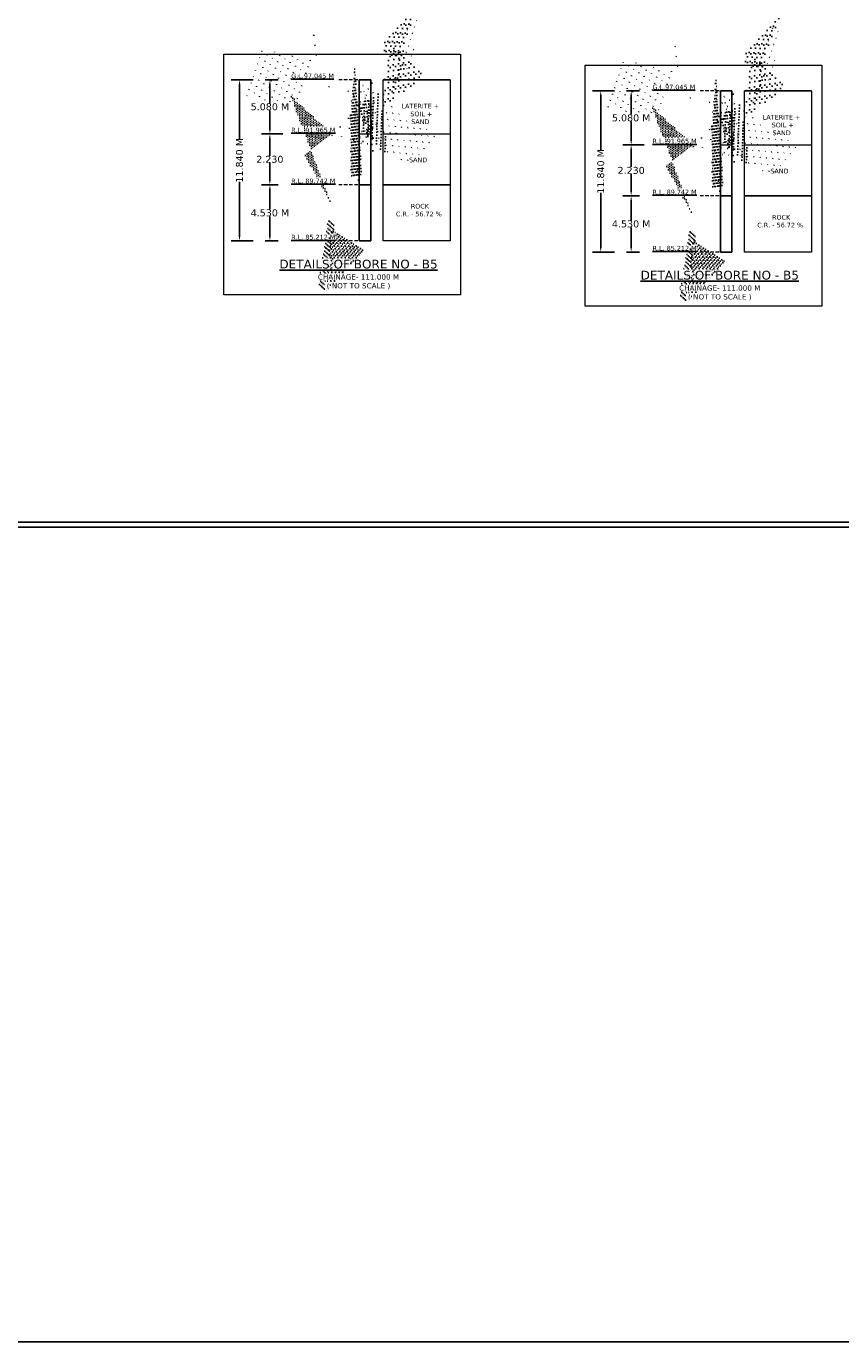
# Model space of a CAD drawing. Header units: millimetres. Extents: x -7746077780 to -3844657605, y -13315294818 to -6656873469.
# Tile 39 of 129: x -3872047993 to -3872018621, y -6657963078 to -6657915637. Entities that reach past the tile are written whole.
import ezdxf

# ---------------------------------------------------------------- set-up
doc = ezdxf.new("R2010")
doc.units = ezdxf.units.MM
doc.header["$MEASUREMENT"] = 0
doc.header["$PDMODE"] = 2
doc.linetypes.add('HIDDEN', pattern=[0.375, 0.25, -0.125])
doc.layers.add('TEX', color=6, linetype='Continuous')
doc.layers.add('TEXT', color=7, linetype='Continuous')
doc.styles.get("Standard").update_dxf_attribs({"font": 'verdana.ttf', "height": 250})
doc.dimstyles.new('Copy of ISO-25--------4', dxfattribs={"dimtxt": 200, "dimasz": 150, "dimexe": 300, "dimexo": 300, "dimgap": 0.02, "dimtad": 0, "dimtih": 1, "dimtoh": 1, "dimdec": 0, "dimlfac": 4, "dimdsep": 46, "dimtxsty": 'Standard', "dimcen": 150, "dimclrd": 1, "dimclre": 1, "dimclrt": 1, "dimadec": 0, "dimazin": 0, "dimtfac": 1, "dimtdec": 0, "dimtmove": 2, "dimatfit": 3, "dimfxl": 0, "dimarcsym": 0})
doc.dimstyles.new('ISO-25--------2', dxfattribs={"dimtxt": 200, "dimasz": 150, "dimexe": 300, "dimexo": 300, "dimgap": 0.02, "dimtad": 0, "dimtih": 1, "dimtoh": 1, "dimdec": 0, "dimlfac": 2, "dimdsep": 46, "dimtxsty": 'Standard', "dimcen": 150, "dimclrd": 1, "dimclre": 1, "dimclrt": 1, "dimadec": 0, "dimazin": 0, "dimtfac": 1, "dimtdec": 0, "dimtmove": 2, "dimatfit": 3, "dimfxl": 0, "dimarcsym": 0})

# ---------------------------------------------------------------- blocks, each defined once
blk = doc.blocks.new('*D643')
at = {"layer": 'Defpoints', "color": 0, "ltscale": 20, "transparency": 16777216}
for p in [(-3872026647.810791, -6657917964.321878), (-3872026177.144903, -6657917964.321878), (-3872025408.636641, -6657919915.450439)]:
    blk.add_point(p, dxfattribs=at)
at = {"layer": 'TEX', "color": 1, "lineweight": -2, "ltscale": 20, "transparency": 16777216}
for p, q in [((-3872026347.810791, -6657917964.321878), (-3872025877.144903, -6657917964.321878)), ((-3872026177.144903, -6657918114.321878), (-3872026177.144903, -6657918809.15763)), ((-3872026177.144903, -6657919765.450439), (-3872026177.144903, -6657919070.614688)), ((-3872025708.636641, -6657919915.450439), (-3872026477.144903, -6657919915.450439))]:
    blk.add_line(p, q, dxfattribs=at)
at = {"layer": 'TEX', "color": 1, "ltscale": 20, "transparency": 16777216}
for points in [[(-3872026202.144903, -6657918114.321878), (-3872026152.144903, -6657918114.321878), (-3872026177.144903, -6657917964.321878)], [(-3872026202.144903, -6657919765.450439), (-3872026152.144903, -6657919765.450439), (-3872026177.144903, -6657919915.450439)]]:
    blk.add_solid(points, dxfattribs=at)
at = {"layer": 'TEX', "color": 1, "ltscale": 20, "transparency": 16777216, "insert": (-3872026177.144902, -6657918939.88616), "char_height": 250, "attachment_point": 5}
blk.add_mtext('5.080 M', dxfattribs=at)
blk = doc.blocks.new('*D644')
at = {"layer": 'Defpoints', "color": 0, "ltscale": 20, "transparency": 16777216}
for p in [(-3872026479.060791, -6657917964.321878), (-3872027274.76513, -6657923777.871449), (-3872026479.060792, -6657923777.871449)]:
    blk.add_point(p, dxfattribs=at)
at = {"layer": 'TEX', "color": 1, "lineweight": -2, "ltscale": 20, "transparency": 16777216}
for p, q in [((-3872026779.060791, -6657917964.321878), (-3872027574.76513, -6657917964.321878)), ((-3872027274.76513, -6657918114.321878), (-3872027274.76513, -6657920096.815414)), ((-3872027274.76513, -6657923627.871449), (-3872027274.76513, -6657921645.377913)), ((-3872026779.060792, -6657923777.871449), (-3872027574.76513, -6657923777.871449))]:
    blk.add_line(p, q, dxfattribs=at)
at = {"layer": 'TEX', "color": 1, "ltscale": 20, "transparency": 16777216}
for points in [[(-3872027299.76513, -6657918114.321878), (-3872027249.76513, -6657918114.321878), (-3872027274.76513, -6657917964.321878)], [(-3872027299.76513, -6657923627.871449), (-3872027249.76513, -6657923627.871449), (-3872027274.76513, -6657923777.871449)]]:
    blk.add_solid(points, dxfattribs=at)
at = {"layer": 'TEX', "color": 1, "ltscale": 20, "transparency": 16777216, "insert": (-3872027274.765129, -6657920871.096664), "char_height": 250, "width": 3092.240050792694, "attachment_point": 5, "rotation": 90}
blk.add_mtext('11.840 M', dxfattribs=at)
blk = doc.blocks.new('*D645')
at = {"layer": 'Defpoints', "color": 0, "ltscale": 20, "transparency": 16777216}
for p in [(-3872026647.810792, -6657921753.815369), (-3872026177.144903, -6657921753.815369), (-3872026647.810791, -6657923777.871449)]:
    blk.add_point(p, dxfattribs=at)
at = {"layer": 'TEX', "color": 1, "lineweight": -2, "ltscale": 20, "transparency": 16777216}
for p, q in [((-3872026347.810792, -6657921753.815369), (-3872025877.144903, -6657921753.815369)), ((-3872026177.144903, -6657921903.815369), (-3872026177.144903, -6657922635.618572)), ((-3872026177.144903, -6657923627.871449), (-3872026177.144903, -6657922896.068243)), ((-3872026347.810791, -6657923777.871449), (-3872025877.144903, -6657923777.871449))]:
    blk.add_line(p, q, dxfattribs=at)
at = {"layer": 'TEX', "color": 1, "ltscale": 20, "transparency": 16777216}
for points in [[(-3872026202.144903, -6657921903.815369), (-3872026152.144903, -6657921903.815369), (-3872026177.144903, -6657921753.815369)], [(-3872026202.144903, -6657923627.871449), (-3872026152.144903, -6657923627.871449), (-3872026177.144903, -6657923777.871449)]]:
    blk.add_solid(points, dxfattribs=at)
at = {"layer": 'TEX', "color": 1, "ltscale": 20, "transparency": 16777216, "insert": (-3872026177.144903, -6657922765.843409), "char_height": 250, "width": 2455.95475435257, "attachment_point": 5}
blk.add_mtext('4.530 M', dxfattribs=at)
blk = doc.blocks.new('*D646')
at = {"color": 1, "lineweight": -2, "ltscale": 20, "transparency": 16777216}
for p, q in [((-3872026175.963263, -6657919915.450439), (-3872026478.463263, -6657919915.450439)), ((-3872026178.463263, -6657920065.450439), (-3872026178.463263, -6657920704.408069)), ((-3872026178.463263, -6657921603.815369), (-3872026178.463263, -6657920964.857739)), ((-3872026175.963263, -6657921753.815369), (-3872026478.463263, -6657921753.815369))]:
    blk.add_line(p, q, dxfattribs=at)
at = {"color": 1, "ltscale": 20, "transparency": 16777216}
for points in [[(-3872026203.463263, -6657920065.450439), (-3872026153.463263, -6657920065.450439), (-3872026178.463263, -6657919915.450439)], [(-3872026203.463263, -6657921603.815369), (-3872026153.463263, -6657921603.815369), (-3872026178.463263, -6657921753.815369)]]:
    blk.add_solid(points, dxfattribs=at)
at = {"layer": 'Defpoints', "color": 0, "ltscale": 20, "transparency": 16777216}
for p in [(-3872022958.05292, -6657919915.450439), (-3872026178.463263, -6657921753.815369), (-3872022958.052918, -6657921753.815369)]:
    blk.add_point(p, dxfattribs=at)
at = {"color": 1, "lineweight": 13, "ltscale": 20, "transparency": 16777216, "insert": (-3872026178.463262, -6657920834.632905), "char_height": 250, "width": 1834.755719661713, "attachment_point": 5}
blk.add_mtext('2.230', dxfattribs=at)
blk = doc.blocks.new('*D663')
at = {"layer": 'Defpoints', "color": 0, "ltscale": 20, "transparency": 16777216}
for p in [(-3872039677.810791, -6657917564.321878), (-3872039207.144903, -6657917564.321878), (-3872038438.636641, -6657919515.450439)]:
    blk.add_point(p, dxfattribs=at)
at = {"layer": 'TEX', "color": 1, "lineweight": -2, "ltscale": 20, "transparency": 16777216}
for p, q in [((-3872039377.810791, -6657917564.321878), (-3872038907.144903, -6657917564.321878)), ((-3872039207.144903, -6657917714.321878), (-3872039207.144903, -6657918409.15763)), ((-3872039207.144903, -6657919365.450439), (-3872039207.144903, -6657918670.614688)), ((-3872038738.636641, -6657919515.450439), (-3872039507.144903, -6657919515.450439))]:
    blk.add_line(p, q, dxfattribs=at)
at = {"layer": 'TEX', "color": 1, "ltscale": 20, "transparency": 16777216}
for points in [[(-3872039232.144903, -6657917714.321878), (-3872039182.144903, -6657917714.321878), (-3872039207.144903, -6657917564.321878)], [(-3872039232.144903, -6657919365.450439), (-3872039182.144903, -6657919365.450439), (-3872039207.144903, -6657919515.450439)]]:
    blk.add_solid(points, dxfattribs=at)
at = {"layer": 'TEX', "color": 1, "ltscale": 20, "transparency": 16777216, "insert": (-3872039207.144902, -6657918539.88616), "char_height": 250, "attachment_point": 5}
blk.add_mtext('5.080 M', dxfattribs=at)
blk = doc.blocks.new('*D664')
at = {"layer": 'Defpoints', "color": 0, "ltscale": 20, "transparency": 16777216}
for p in [(-3872039509.060791, -6657917564.321878), (-3872040304.76513, -6657923377.871449), (-3872039509.060792, -6657923377.871449)]:
    blk.add_point(p, dxfattribs=at)
at = {"layer": 'TEX', "color": 1, "lineweight": -2, "ltscale": 20, "transparency": 16777216}
for p, q in [((-3872039809.060791, -6657917564.321878), (-3872040604.76513, -6657917564.321878)), ((-3872040304.76513, -6657917714.321878), (-3872040304.76513, -6657919696.815414)), ((-3872040304.76513, -6657923227.871449), (-3872040304.76513, -6657921245.377913)), ((-3872039809.060792, -6657923377.871449), (-3872040604.76513, -6657923377.871449))]:
    blk.add_line(p, q, dxfattribs=at)
at = {"layer": 'TEX', "color": 1, "ltscale": 20, "transparency": 16777216}
for points in [[(-3872040329.76513, -6657917714.321878), (-3872040279.76513, -6657917714.321878), (-3872040304.76513, -6657917564.321878)], [(-3872040329.76513, -6657923227.871449), (-3872040279.76513, -6657923227.871449), (-3872040304.76513, -6657923377.871449)]]:
    blk.add_solid(points, dxfattribs=at)
at = {"layer": 'TEX', "color": 1, "ltscale": 20, "transparency": 16777216, "insert": (-3872040304.765129, -6657920471.096664), "char_height": 250, "width": 3092.240050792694, "attachment_point": 5, "rotation": 90}
blk.add_mtext('11.840 M', dxfattribs=at)
blk = doc.blocks.new('*D665')
at = {"layer": 'Defpoints', "color": 0, "ltscale": 20, "transparency": 16777216}
for p in [(-3872039677.810792, -6657921353.815369), (-3872039207.144903, -6657921353.815369), (-3872039677.810791, -6657923377.871449)]:
    blk.add_point(p, dxfattribs=at)
at = {"layer": 'TEX', "color": 1, "lineweight": -2, "ltscale": 20, "transparency": 16777216}
for p, q in [((-3872039377.810792, -6657921353.815369), (-3872038907.144903, -6657921353.815369)), ((-3872039207.144903, -6657921503.815369), (-3872039207.144903, -6657922235.618572)), ((-3872039207.144903, -6657923227.871449), (-3872039207.144903, -6657922496.068243)), ((-3872039377.810791, -6657923377.871449), (-3872038907.144903, -6657923377.871449))]:
    blk.add_line(p, q, dxfattribs=at)
at = {"layer": 'TEX', "color": 1, "ltscale": 20, "transparency": 16777216}
for points in [[(-3872039232.144903, -6657921503.815369), (-3872039182.144903, -6657921503.815369), (-3872039207.144903, -6657921353.815369)], [(-3872039232.144903, -6657923227.871449), (-3872039182.144903, -6657923227.871449), (-3872039207.144903, -6657923377.871449)]]:
    blk.add_solid(points, dxfattribs=at)
at = {"layer": 'TEX', "color": 1, "ltscale": 20, "transparency": 16777216, "insert": (-3872039207.144903, -6657922365.843409), "char_height": 250, "width": 2455.95475435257, "attachment_point": 5}
blk.add_mtext('4.530 M', dxfattribs=at)
blk = doc.blocks.new('*D666')
at = {"color": 1, "lineweight": -2, "ltscale": 20, "transparency": 16777216}
for p, q in [((-3872039205.963263, -6657919515.450439), (-3872039508.463263, -6657919515.450439)), ((-3872039208.463263, -6657919665.450439), (-3872039208.463263, -6657920304.408069)), ((-3872039208.463263, -6657921203.815369), (-3872039208.463263, -6657920564.857739)), ((-3872039205.963263, -6657921353.815369), (-3872039508.463263, -6657921353.815369))]:
    blk.add_line(p, q, dxfattribs=at)
at = {"color": 1, "ltscale": 20, "transparency": 16777216}
for points in [[(-3872039233.463263, -6657919665.450439), (-3872039183.463263, -6657919665.450439), (-3872039208.463263, -6657919515.450439)], [(-3872039233.463263, -6657921203.815369), (-3872039183.463263, -6657921203.815369), (-3872039208.463263, -6657921353.815369)]]:
    blk.add_solid(points, dxfattribs=at)
at = {"layer": 'Defpoints', "color": 0, "ltscale": 20, "transparency": 16777216}
for p in [(-3872035988.05292, -6657919515.450439), (-3872039208.463263, -6657921353.815369), (-3872035988.052918, -6657921353.815369)]:
    blk.add_point(p, dxfattribs=at)
at = {"color": 1, "lineweight": 13, "ltscale": 20, "transparency": 16777216, "insert": (-3872039208.463262, -6657920434.632905), "char_height": 250, "width": 1834.755719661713, "attachment_point": 5}
blk.add_mtext('2.230', dxfattribs=at)

msp = doc.modelspace()

# ---------------------------------------------------------------- hatches: boundary and pattern name
at = {"layer": 'TEX', "ltscale": 20}
h = msp.add_hatch(dxfattribs=at)
h.set_pattern_fill('AR-CONC', color=0, scale=31.640625, style=0)
h.set_pattern_definition([(49.99999999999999, (-604709191.9335656, -1040618033.493619), (226.9456046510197, -19.85516770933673), [23.73046875, -261.0351562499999]), (355, (-604709191.9335656, -1040618033.493619), (-43.90178915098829, 237.9982923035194), [18.98437500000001, -208.8281250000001]), (100.4513999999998, (-604709173.0214329, -1040618035.148213), (183.0439840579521, 218.1429801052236), [20.16779449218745, -221.8457463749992]), (46.18420000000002, (-604709191.9335656, -1040617970.212369), (337.6817380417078, -52.3712506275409), [35.59570312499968, -391.5527343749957]), (96.63559999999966, (-604709163.7934246, -1040617974.576657), (295.7331216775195, 308.216982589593), [30.25169268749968, -332.7685664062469]), (351.1842000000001, (-604709191.9335656, -1040617970.212369), (295.7328810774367, 308.2172135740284), [28.47656250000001, -313.2421875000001]), (21, (-604709160.2929401, -1040617986.032681), (188.865121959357, -127.3911333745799), [23.73046875, -261.0351562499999]), (326, (-604709160.2929401, -1040617986.032681), (76.986491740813, 229.4420064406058), [18.984375, -208.828125]), (71.45140000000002, (-604709144.5541878, -1040617996.648618), (265.8516910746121, 102.0506649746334), [20.16779449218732, -221.8457463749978]), (37.49999999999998, (-604709191.9335656, -1040618033.493619), (3.8474542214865, 105.3296959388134), [0, -206.2968750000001, 0, -211.9921875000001, 0, -209.6191406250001]), (7.500000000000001, (-604709191.9335656, -1040618033.493619), (83.23684583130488, 124.7943307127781), [0, -120.8671875, 0, -201.5507812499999, 0, -79.89257812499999]), (327.5, (-604709262.4921594, -1040618033.493619), (168.9047551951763, -7.136502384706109), [0, -79.1015625, 0, -246.796875, 0, -327.48046875]), (317.5, (-604709294.1327844, -1040618033.493619), (184.5237488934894, 31.67384206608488), [0, -102.83203125, 0, -163.8984375, 0, -232.55859375])])
h.paths.add_polyline_path([(-3872035988.05292, -6657917564.148125), (-3872035988.05292, -6657919515.450439), (-3872035571.262917, -6657919515.450439), (-3872035571.262918, -6657917564.148125)])
h = msp.add_hatch(dxfattribs=at)
h.set_pattern_fill('AR-CONC', color=0, scale=31.640625, style=0)
h.set_pattern_definition([(49.99999999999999, (-604696161.9335656, -1040618433.493619), (226.9456046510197, -19.85516770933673), [23.73046875, -261.0351562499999]), (355, (-604696161.9335656, -1040618433.493619), (-43.90178915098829, 237.9982923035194), [18.98437500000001, -208.8281250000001]), (100.4513999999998, (-604696143.0214329, -1040618435.148213), (183.0439840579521, 218.1429801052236), [20.16779449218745, -221.8457463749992]), (46.18420000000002, (-604696161.9335656, -1040618370.212369), (337.6817380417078, -52.3712506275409), [35.59570312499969, -391.5527343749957]), (96.63559999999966, (-604696133.7934246, -1040618374.576657), (295.7331216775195, 308.216982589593), [30.25169268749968, -332.768566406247]), (351.1842000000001, (-604696161.9335656, -1040618370.212369), (295.7328810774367, 308.2172135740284), [28.47656250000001, -313.2421875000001]), (21, (-604696130.2929401, -1040618386.032681), (188.865121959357, -127.3911333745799), [23.73046875, -261.0351562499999]), (326, (-604696130.2929401, -1040618386.032681), (76.986491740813, 229.4420064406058), [18.984375, -208.828125]), (71.45140000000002, (-604696114.5541878, -1040618396.648618), (265.8516910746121, 102.0506649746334), [20.16779449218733, -221.8457463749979]), (37.49999999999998, (-604696161.9335656, -1040618433.493619), (3.8474542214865, 105.3296959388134), [0, -206.2968750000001, 0, -211.9921875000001, 0, -209.6191406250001]), (7.500000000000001, (-604696161.9335656, -1040618433.493619), (83.23684583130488, 124.7943307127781), [0, -120.8671875, 0, -201.5507812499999, 0, -79.89257812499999]), (327.5, (-604696232.4921594, -1040618433.493619), (168.9047551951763, -7.136502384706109), [0, -79.1015625, 0, -246.796875, 0, -327.48046875]), (317.5, (-604696264.1327844, -1040618433.493619), (184.5237488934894, 31.67384206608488), [0, -102.83203125, 0, -163.8984375, 0, -232.55859375])])
h.paths.add_polyline_path([(-3872022958.05292, -6657917964.148125), (-3872022958.05292, -6657919915.450439), (-3872022541.262917, -6657919915.450439), (-3872022541.262918, -6657917964.148125)])
h = msp.add_hatch(dxfattribs=at)
h.set_pattern_fill('AR-SAND', color=0, scale=42.1875, style=0)
h.set_pattern_definition([(37.49999999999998, (-604709191.9335656, -1040620821.051982), (-2.657532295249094, 81.28787775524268), [0, -64.125, 0, -71.71875000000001, 0, -68.55468750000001]), (7.500000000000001, (-604709191.9335656, -1040620821.051982), (74.66245475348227, 119.0592871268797), [0, -34.59374999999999, 0, -57.79687499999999, 0, -22.1484375]), (327.5, (-604709243.8241901, -1040620821.051982), (131.3778597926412, 0.2387413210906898), [0, -21.09375, 0, -75.9375, 0, -99.140625]), (317.5, (-604709243.8241901, -1040620821.051982), (126.8209661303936, 37.02693789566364), [0, -10.546875, 0, -49.78125, 0, -56.953125])])
h.paths.add_polyline_path([(-3872035571.262918, -6657921353.815371), (-3872035988.05292, -6657921353.815371), (-3872035988.052917, -6657923377.697693), (-3872035571.262917, -6657923377.697693)])
h = msp.add_hatch(dxfattribs=at)
h.set_pattern_fill('AR-SAND', color=0, scale=42.1875, style=0)
h.set_pattern_definition([(37.49999999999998, (-604696161.9335656, -1040621221.051982), (-2.657532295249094, 81.28787775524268), [0, -64.125, 0, -71.71875000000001, 0, -68.55468750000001]), (7.500000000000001, (-604696161.9335656, -1040621221.051982), (74.66245475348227, 119.0592871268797), [0, -34.59374999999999, 0, -57.79687499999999, 0, -22.1484375]), (327.5, (-604696213.8241901, -1040621221.051982), (131.3778597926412, 0.2387413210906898), [0, -21.09375, 0, -75.9375, 0, -99.140625]), (317.5, (-604696213.8241901, -1040621221.051982), (126.8209661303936, 37.02693789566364), [0, -10.546875, 0, -49.78125, 0, -56.953125])])
h.paths.add_polyline_path([(-3872022541.262918, -6657921753.815371), (-3872022958.05292, -6657921753.815371), (-3872022958.052917, -6657923777.697693), (-3872022541.262917, -6657923777.697693)])

# ---------------------------------------------------------------- linework, layer by layer
at = {"color": 0}
for p, q in [((-3872035988.05292, -6657917564.148125), (-3872035988.052918, -6657923377.697693)), ((-3872035571.262917, -6657917564.148125), (-3872035988.052918, -6657917564.148125)), ((-3872035571.262918, -6657917564.148125), (-3872035571.262917, -6657923377.697693)), ((-3872035123.208004, -6657917564.148123), (-3872032708.865045, -6657917564.148123)), ((-3872022958.05292, -6657917964.148125), (-3872022958.052918, -6657923777.697693)), ((-3872022541.262917, -6657917964.148125), (-3872022958.052918, -6657917964.148125)), ((-3872022541.262918, -6657917964.148125), (-3872022541.262917, -6657923777.697693)), ((-3872022093.208004, -6657917964.148123), (-3872019678.865045, -6657917964.148123)), ((-3872035571.262918, -6657921353.815369), (-3872035988.052918, -6657921353.815369)), ((-3872035123.208004, -6657921353.815369), (-3872032708.865046, -6657921353.815369)), ((-3872035123.208004, -6657921353.815371), (-3872032708.865046, -6657921353.815371)), ((-3872022541.262918, -6657921753.815369), (-3872022958.052918, -6657921753.815369)), ((-3872022093.208004, -6657921753.815369), (-3872019678.865046, -6657921753.815369)), ((-3872022093.208004, -6657921753.815371), (-3872019678.865046, -6657921753.815371)), ((-3872035571.262918, -6657923377.697693), (-3872035988.052918, -6657923377.697693)), ((-3872022541.262918, -6657923777.697693), (-3872022958.052918, -6657923777.697693))]:
    msp.add_line(p, q, dxfattribs=at)
at = {"lineweight": 13, "ltscale": 20}
for p, q in [((-3872035988.05292, -6657919515.450439), (-3872035571.262917, -6657919515.450439)), ((-3872035123.208004, -6657919515.450439), (-3872032708.865045, -6657919515.450439)), ((-3872022958.05292, -6657919915.450439), (-3872022541.262917, -6657919915.450439)), ((-3872022093.208004, -6657919915.450439), (-3872019678.865045, -6657919915.450439))]:
    msp.add_line(p, q, dxfattribs=at)
for points in [[(-3872040863.332241, -6657916642.441301), (-3872032328.83691, -6657916642.441301), (-3872032328.83691, -6657925327.055901), (-3872040863.332241, -6657925327.055901)], [(-3872027833.332241, -6657917042.441301), (-3872019298.83691, -6657917042.441301), (-3872019298.83691, -6657925727.055901), (-3872027833.332241, -6657925727.055901)], [(-3872035123.208004, -6657917564.148123), (-3872032708.865045, -6657917564.148123), (-3872032708.865046, -6657923377.697693), (-3872035123.208004, -6657923377.697693)], [(-3872022093.208004, -6657917964.148123), (-3872019678.865045, -6657917964.148123), (-3872019678.865046, -6657923777.697693), (-3872022093.208004, -6657923777.697693)]]:
    msp.add_lwpolyline(points, close=True, dxfattribs=at)
at = {"layer": 'TEX', "color": 3, "ltscale": 20}
msp.add_lwpolyline([(-3871674923.332241, -6657963077.984943), (-3872169213.332241, -6657963077.984943), (-3872169213.332241, -6657740557.984943), (-3871674923.332241, -6657740557.984943)], close=True, dxfattribs=at)
at = {"layer": 'TEX', "color": 7, "ltscale": 20}
for points in [[(-3871957393.332241, -6657933697.984943), (-3872149343.332241, -6657933697.984943), (-3872149343.332241, -6657850797.984943), (-3871957393.332241, -6657850797.984943)], [(-3871957603.332241, -6657933517.984943), (-3872148953.332241, -6657933517.984943), (-3872148953.332241, -6657851287.984943), (-3871957603.332241, -6657851287.984943)]]:
    msp.add_lwpolyline(points, close=True, dxfattribs=at)
at = {"layer": 'TEXT', "color": 0, "linetype": 'HIDDEN', "lineweight": 13, "ltscale": 500}
for p, q in [((-3872036035.33277, -6657917564.159149), (-3872036733.277282, -6657917564.32188)), ((-3872023005.33277, -6657917964.159149), (-3872023703.277282, -6657917964.32188)), ((-3872036035.332771, -6657921353.815369), (-3872036733.277283, -6657921353.9781)), ((-3872036035.332771, -6657921353.815371), (-3872036733.277283, -6657921353.9781)), ((-3872023005.332771, -6657921753.815369), (-3872023703.277283, -6657921753.9781)), ((-3872023005.332771, -6657921753.815371), (-3872023703.277283, -6657921753.9781)), ((-3872036035.332771, -6657923377.708717), (-3872036733.277283, -6657923377.871449)), ((-3872036035.332771, -6657923377.708717), (-3872036733.277283, -6657923377.871449)), ((-3872023005.332771, -6657923777.708717), (-3872023703.277283, -6657923777.871449)), ((-3872023005.332771, -6657923777.708717), (-3872023703.277283, -6657923777.871449))]:
    msp.add_line(p, q, dxfattribs=at)

# ---------------------------------------------------------------- texts
at = {"layer": 'TEX', "color": 0, "ltscale": 20, "char_height": 168.75, "width": 5309.421470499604, "attachment_point": 2}
for insert in [(-3872033834.141216, -6657922039.701118), (-3872020804.141216, -6657922439.701118)]:
    msp.add_mtext(' ROCK \\PC.R. - 56.72 %', dxfattribs=dict(at, insert=insert))
at = {"layer": 'TEXT', "color": 0, "char_height": 168.75}
for s, insert, width, attachment_point in [('{\\LG.L.97.045 M}', (-3872038438.636641, -6657917342.138714), 2690.932640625, 1), ('{\\LG.L.97.045 M}', (-3872025408.636641, -6657917742.138714), 2690.932640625, 1), ('LATERITE +\\P SOIL +\\PSAND', (-3872033781.420082, -6657918430.573429), 4286.94619921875, 2), ('LATERITE +\\P SOIL +\\PSAND', (-3872020751.420082, -6657918830.573429), 4286.94619921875, 2), ('{\\LR.L. 91.965 M}', (-3872038438.636641, -6657919293.430004), 2690.932640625, 1), ('{\\LR.L. 91.965 M}', (-3872025408.636641, -6657919693.430004), 2690.932640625, 1), ('SAND ', (-3872033859.755066, -6657920372.888243), 4286.94619921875, 2), ('SAND ', (-3872020829.755066, -6657920772.888243), 4286.94619921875, 2), ('{\\LR.L. 89.742 M}', (-3872038438.636641, -6657921129.731417), 2690.932640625, 1), ('{\\LR.L. 89.742 M}', (-3872025408.636641, -6657921529.731417), 2690.932640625, 1), ('{\\LR.L. 85.212 M}', (-3872038438.636641, -6657923155.688282), 2690.932640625, 1), ('{\\LR.L. 85.212 M}', (-3872025408.636641, -6657923555.688282), 2690.932640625, 1)]:
    msp.add_mtext(s, dxfattribs=dict(at, insert=insert, width=width, attachment_point=attachment_point))
at = {"layer": 'TEXT', "color": 191, "char_height": 316.4062500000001, "width": 6375.535839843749, "attachment_point": 2}
for insert in [(-3872036012.074503, -6657924053.975332), (-3872022982.074503, -6657924453.975332)]:
    msp.add_mtext('{\\LDETAILS OF BORE NO - B5 \\H0.6x;\\lCHAINAGE- 111.000 M\\P( NOT TO SCALE )}', dxfattribs=dict(at, insert=insert))

# ---------------------------------------------------------------- dimensions: what is measured, and where the dimension line sits
at = {"lineweight": 13, "ltscale": 20}
for base, p1, p2, picture, middle in [((-3872039208.463263, -6657921353.815369), (-3872035988.05292, -6657919515.450439), (-3872035988.052918, -6657921353.815369), '*D666', (-3872039208.463262, -6657920434.632905)), ((-3872026178.463263, -6657921753.815369), (-3872022958.05292, -6657919915.450439), (-3872022958.052918, -6657921753.815369), '*D646', (-3872026178.463262, -6657920834.632905))]:
    dim = msp.add_linear_dim(base=base, p1=p1, p2=p2, angle=90, text='2.230', dimstyle='ISO-25--------2', override={"dimtxt": 600, "dimlfac": 1, "dimfxl": 2.5, "dimfxlon": 1}, dxfattribs=at)
    dim.commit()
    dim.dimension.update_dxf_attribs({"geometry": picture, "text_midpoint": middle})
at = {"layer": 'TEX', "color": 0, "ltscale": 20}
for base, p1, p2, picture, middle in [((-3872040304.76513, -6657923377.871449), (-3872039509.060791, -6657917564.321878), (-3872039509.060792, -6657923377.871449), '*D664', (-3872040304.765129, -6657920471.096664)), ((-3872027274.76513, -6657923777.871449), (-3872026479.060791, -6657917964.321878), (-3872026479.060792, -6657923777.871449), '*D644', (-3872027274.765129, -6657920871.096664))]:
    dim = msp.add_linear_dim(base=base, p1=p1, p2=p2, angle=90, text='11.840 M', dimstyle='Copy of ISO-25--------4', dxfattribs=at)
    dim.commit()
    dim.dimension.update_dxf_attribs({"geometry": picture, "text_midpoint": middle, "text_rotation": 90})
for base, p1, p2, picture, middle in [((-3872039207.144903, -6657917564.321878), (-3872038438.636641, -6657919515.450439), (-3872039677.810791, -6657917564.321878), '*D663', (-3872039207.144902, -6657918539.88616)), ((-3872026177.144903, -6657917964.321878), (-3872025408.636641, -6657919915.450439), (-3872026647.810791, -6657917964.321878), '*D643', (-3872026177.144902, -6657918939.88616))]:
    dim = msp.add_linear_dim(base=base, p1=p1, p2=p2, angle=270, text='5.080 M', dimstyle='ISO-25--------2', dxfattribs=at)
    dim.commit()
    dim.dimension.update_dxf_attribs({"geometry": picture, "text_midpoint": middle})
for base, p1, p2, picture, middle in [((-3872039207.144903, -6657921353.815369), (-3872039677.810791, -6657923377.871449), (-3872039677.810792, -6657921353.815369), '*D665', (-3872039207.144903, -6657922365.843409)), ((-3872026177.144903, -6657921753.815369), (-3872026647.810791, -6657923777.871449), (-3872026647.810792, -6657921753.815369), '*D645', (-3872026177.144903, -6657922765.843409))]:
    dim = msp.add_linear_dim(base=base, p1=p1, p2=p2, angle=90, text='4.530 M', dimstyle='ISO-25--------2', dxfattribs=at)
    dim.commit()
    dim.dimension.update_dxf_attribs({"geometry": picture, "text_midpoint": middle, "dimtype": 160})

doc.saveas('drawing.dxf')
